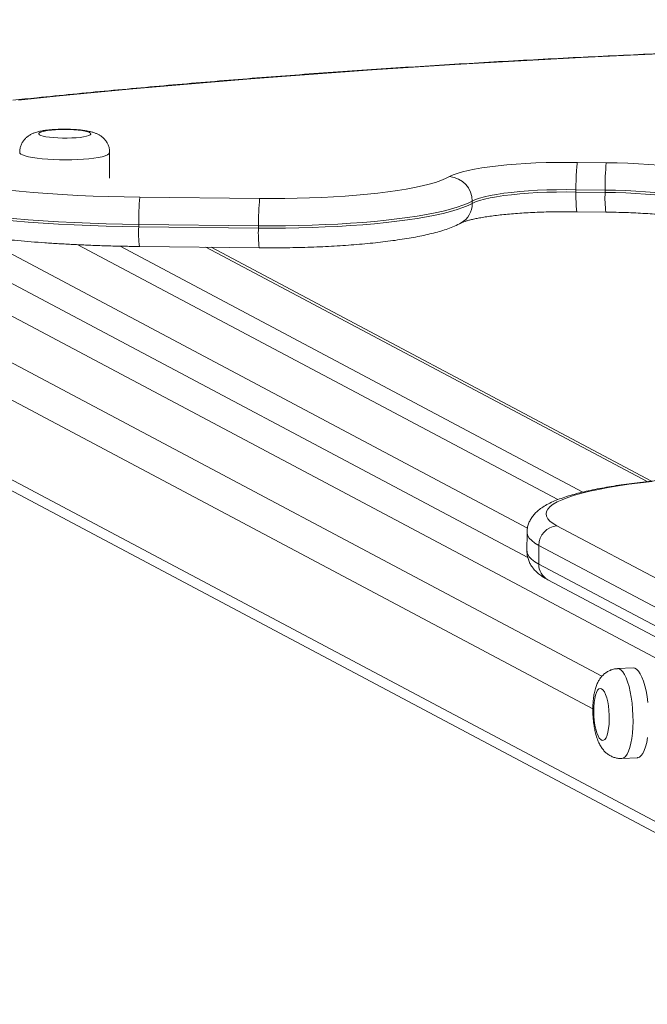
# Model space of a CAD drawing. Header units: millimetres. Extents: x 4385 to 11928, y 17253 to 36963.
# Tile 234 of 256: x 7692.456 to 7692.722, y 18776.424 to 18776.842. Entities that reach past the tile are written whole.
import ezdxf

# ---------------------------------------------------------------- set-up
doc = ezdxf.new("R2010")
doc.units = ezdxf.units.MM
doc.layers.add('БЛАГО_Ботаническая_Р$0$БЛАГО_МАФ', color=7, linetype='Continuous', lineweight=0, true_color=0x000000)

# ---------------------------------------------------------------- blocks, each defined once
blk = doc.blocks.new('БЛАГО_Ботаническая_Р$0$дио 1.15')
at = {"layer": 'БЛАГО_Ботаническая_Р$0$БЛАГО_МАФ'}
for p, q in [((1.398771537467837, 0.1224859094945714), (1.764460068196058, 0.8160767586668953)), ((1.757757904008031, 0.8121631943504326), (1.392994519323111, 0.1203266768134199)), ((1.517775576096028, 0.2843702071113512), (1.789637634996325, 0.8000032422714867)), ((1.531602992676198, 0.2805597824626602), (1.805474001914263, 0.8000032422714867)), ((1.808534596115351, 0.768210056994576), (1.44284620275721, 0.07461901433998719)), ((1.581932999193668, 0.3121923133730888), (1.725421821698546, 0.5843434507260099)), ((1.594358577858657, 0.3123227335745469), (1.717391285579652, 0.5456754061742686)), ((1.606473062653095, 0.2995207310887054), (1.713958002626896, 0.5033843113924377)), ((1.742178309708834, 0.4899972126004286), (1.753065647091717, 0.4899972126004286)), ((1.609727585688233, 0.2888561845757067), (1.71339396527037, 0.4854774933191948)), ((1.71328101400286, 0.4771803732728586), (1.712907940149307, 0.4264098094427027)), ((1.721652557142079, 0.4775503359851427), (1.721279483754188, 0.4267797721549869)), ((1.721652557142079, 0.4775503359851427), (1.722642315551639, 0.4775503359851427)), ((1.722269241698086, 0.4267797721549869), (1.722642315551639, 0.4775503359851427)), ((1.734205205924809, 0.4771066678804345), (1.733832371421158, 0.4263361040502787)), ((1.614274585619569, 0.2617010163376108), (1.713074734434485, 0.4490924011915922)), ((1.614474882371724, 0.2598823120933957), (1.713058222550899, 0.4468625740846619)), ((1.721279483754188, 0.4267797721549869), (1.722269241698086, 0.4267797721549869)), ((1.731992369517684, 0.3361987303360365), (1.732982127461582, 0.3361987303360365)), ((1.592498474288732, 0.3125268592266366), (1.584580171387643, 0.3125268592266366)), ((1.579147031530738, 0.3074959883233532), (1.491699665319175, 0.1416373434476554)), ((1.499617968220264, 0.1416373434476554), (1.587065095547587, 0.3074959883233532)), ((1.587065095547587, 0.3074959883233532), (1.579147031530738, 0.3074959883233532)), ((1.572444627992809, 0.3035821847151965), (1.484997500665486, 0.1377235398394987)), ((1.595383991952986, 0.2998373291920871), (1.507936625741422, 0.1339786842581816)), ((1.728604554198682, 0.2917431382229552), (1.728514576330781, 0.279500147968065)), ((1.736977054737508, 0.2922681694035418), (1.73688611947, 0.2798698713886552)), ((1.736977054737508, 0.2922681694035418), (1.737966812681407, 0.2922681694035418)), ((1.737875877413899, 0.2798698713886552), (1.737966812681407, 0.2922681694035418)), ((1.74952850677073, 0.2916399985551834), (1.74943876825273, 0.279426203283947)), ((1.73688611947, 0.2798698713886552), (1.737875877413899, 0.2798698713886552)), ((1.496787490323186, 0.272035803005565), (1.497138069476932, 0.2653343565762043)), ((1.535227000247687, 0.2673270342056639), (1.534876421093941, 0.2740282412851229))]:
    blk.add_line(p, q, dxfattribs=at)
at = {"layer": 'БЛАГО_Ботаническая_Р$0$БЛАГО_МАФ', "flags": 128}
for points in [[(1.736791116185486, 0.5962375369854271), (1.735703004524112, 0.5939811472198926), (1.734636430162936, 0.5913801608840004), (1.733594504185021, 0.5884422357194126), (1.732579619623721, 0.5851750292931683), (1.731595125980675, 0.5815883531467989), (1.730643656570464, 0.5776920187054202), (1.729727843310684, 0.5734970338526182), (1.728850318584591, 0.5690153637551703), (1.728013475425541, 0.5642594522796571), (1.727219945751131, 0.5592427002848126), (1.726471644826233, 0.5539794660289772), (1.725770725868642, 0.5484845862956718), (1.72511910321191, 0.5427733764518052), (1.72451893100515, 0.5368621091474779), (1.723971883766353, 0.53076705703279), (1.723479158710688, 0.5245059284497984), (1.723042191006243, 0.5180961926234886), (1.722662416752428, 0.5115555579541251), (1.72234103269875, 0.5049031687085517), (1.722078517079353, 0.4981572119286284), (1.721876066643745, 0.4913368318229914), (1.721733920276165, 0.4844614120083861), (1.721652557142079, 0.4775503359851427)], [(1.722642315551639, 0.4775503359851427), (1.722723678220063, 0.4844614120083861), (1.722865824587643, 0.4913368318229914), (1.723068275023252, 0.4981572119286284), (1.723330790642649, 0.5049031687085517), (1.723652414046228, 0.5115555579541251), (1.724031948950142, 0.5180961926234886), (1.724468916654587, 0.5245059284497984), (1.724961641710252, 0.53076705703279), (1.725508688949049, 0.5368621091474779), (1.72610910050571, 0.5427733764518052), (1.726760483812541, 0.5484845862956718), (1.727461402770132, 0.5539794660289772), (1.72820970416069, 0.5592427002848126), (1.72900323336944, 0.5642594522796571), (1.72984007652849, 0.5690153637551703), (1.730717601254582, 0.5734970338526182), (1.731633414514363, 0.5776920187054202), (1.732584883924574, 0.5815883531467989), (1.733569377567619, 0.5851750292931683), (1.734584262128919, 0.5884422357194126), (1.735626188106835, 0.5913801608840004), (1.73669276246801, 0.5939811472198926), (1.737780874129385, 0.5962375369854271)], [(1.748179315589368, 0.5866642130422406), (1.747129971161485, 0.5844791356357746), (1.7461021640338, 0.5819465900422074), (1.745099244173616, 0.5790749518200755), (1.744124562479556, 0.5758723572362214), (1.743180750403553, 0.5723490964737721), (1.742270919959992, 0.5685159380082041), (1.741397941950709, 0.5643848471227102), (1.740564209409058, 0.5599682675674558), (1.739772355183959, 0.5552798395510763), (1.739025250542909, 0.5503341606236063), (1.73832457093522, 0.5451465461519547), (1.737672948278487, 0.539732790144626), (1.737072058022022, 0.5341096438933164), (1.73652405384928, 0.528294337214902), (1.73603061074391, 0.5223050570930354), (1.73559292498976, 0.5161599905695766), (1.735212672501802, 0.5098780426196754), (1.734890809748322, 0.5034788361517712), (1.734628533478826, 0.4969819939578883), (1.734426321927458, 0.4904073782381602), (1.734285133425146, 0.4837755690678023), (1.734205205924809, 0.4771066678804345)], [(1.795809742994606, 0.2540662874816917), (1.794936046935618, 0.2722238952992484), (1.794005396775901, 0.2902786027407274), (1.793018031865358, 0.3082239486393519), (1.791974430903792, 0.3260532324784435), (1.790874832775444, 0.3437599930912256), (1.789719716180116, 0.3613382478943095), (1.788509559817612, 0.3787815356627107), (1.787244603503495, 0.3960836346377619), (1.785925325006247, 0.4132380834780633), (1.784552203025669, 0.4302388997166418), (1.783125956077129, 0.4470798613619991), (1.781647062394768, 0.4637549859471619), (1.780115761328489, 0.4802585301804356), (1.778532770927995, 0.4965840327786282), (1.776898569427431, 0.5127262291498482), (1.775214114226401, 0.5286786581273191)], [(1.753066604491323, 0.4899972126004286), (1.752925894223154, 0.4900158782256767), (1.752496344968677, 0.4903080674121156), (1.752077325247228, 0.4909496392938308), (1.751676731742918, 0.4919288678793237), (1.751302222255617, 0.493227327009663), (1.750960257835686, 0.4948208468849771), (1.750657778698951, 0.4966797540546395), (1.750400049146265, 0.4987693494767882), (1.75019209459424, 0.5010508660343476), (1.750037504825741, 0.5034817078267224), (1.749939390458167, 0.5060166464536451), (1.749899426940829, 0.5086082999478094), (1.749918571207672, 0.511208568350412), (1.749996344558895, 0.5137691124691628), (1.750131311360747, 0.5162418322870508), (1.750320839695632, 0.5185810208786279), (1.750561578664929, 0.5207431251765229), (1.750848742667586, 0.522687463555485), (1.751177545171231, 0.5243783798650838), (1.751541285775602, 0.5257838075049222), (1.751933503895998, 0.5268779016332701), (1.75234678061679, 0.5276403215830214), (1.75277369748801, 0.5280567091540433), (1.75306612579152, 0.5281380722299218)], [(1.760902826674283, 0.4980375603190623), (1.761231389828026, 0.4981277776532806), (1.761551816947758, 0.4985695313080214), (1.76185381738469, 0.4993487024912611), (1.762128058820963, 0.5004401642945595), (1.762365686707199, 0.5018089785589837), (1.762558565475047, 0.5034111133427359), (1.762701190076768, 0.5051951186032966), (1.762788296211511, 0.5071035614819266), (1.76281749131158, 0.5090749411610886), (1.762787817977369, 0.511046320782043), (1.762700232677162, 0.512954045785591), (1.762557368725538, 0.5147368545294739), (1.762364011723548, 0.5163373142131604), (1.762126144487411, 0.5177042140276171), (1.761851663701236, 0.5187935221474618), (1.761549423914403, 0.519570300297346), (1.761228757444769, 0.5200094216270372), (1.760900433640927, 0.5200970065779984), (1.760574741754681, 0.519829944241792), (1.76026221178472, 0.5192170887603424), (1.759972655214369, 0.5182778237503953), (1.759715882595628, 0.5170427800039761), (1.759499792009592, 0.515551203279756), (1.759331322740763, 0.513851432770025), (1.759215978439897, 0.5119977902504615), (1.759157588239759, 0.5100498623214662), (1.759157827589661, 0.5080705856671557), (1.759216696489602, 0.506123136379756), (1.759332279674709, 0.5042704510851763), (1.759501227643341, 0.502572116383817), (1.75971755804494, 0.5010822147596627), (1.759974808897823, 0.4998490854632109), (1.760264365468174, 0.4989124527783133), (1.760577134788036, 0.4983019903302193), (1.760902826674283, 0.4980375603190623)], [(1.721279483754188, 0.4267797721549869), (1.72126751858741, 0.4210769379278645), (1.72131537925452, 0.4153810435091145), (1.721422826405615, 0.4097145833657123), (1.721589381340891, 0.4041005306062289), (1.721814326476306, 0.3985606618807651), (1.722097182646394, 0.3931174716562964), (1.722436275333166, 0.3877924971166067), (1.722830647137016, 0.3826070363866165), (1.72327838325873, 0.3775816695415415), (1.72377804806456, 0.3727364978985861), (1.724327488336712, 0.3680909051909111), (1.724924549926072, 0.3636633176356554), (1.725566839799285, 0.3594714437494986), (1.726251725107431, 0.3555317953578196), (1.726976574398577, 0.3518604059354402), (1.727738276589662, 0.3484716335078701), (1.728534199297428, 0.3453791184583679), (1.729360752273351, 0.3425950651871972), (1.730215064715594, 0.3401307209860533), (1.731093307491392, 0.3379956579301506), (1.731992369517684, 0.3361987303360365)], [(1.732982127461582, 0.3361987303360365), (1.73208306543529, 0.3379956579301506), (1.731204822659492, 0.3401307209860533), (1.730350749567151, 0.3425950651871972), (1.729523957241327, 0.3453791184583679), (1.72872803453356, 0.3484716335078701), (1.727966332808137, 0.3518604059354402), (1.72724148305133, 0.3555317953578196), (1.726556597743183, 0.3594714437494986), (1.725914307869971, 0.3636633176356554), (1.725317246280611, 0.3680909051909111), (1.724767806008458, 0.3727364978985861), (1.72426838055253, 0.3775816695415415), (1.723820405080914, 0.3826070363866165), (1.723426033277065, 0.3877924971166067), (1.723086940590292, 0.3931174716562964), (1.722804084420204, 0.3985606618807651), (1.72257913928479, 0.4041005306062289), (1.722412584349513, 0.4097145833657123), (1.722305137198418, 0.4153810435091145), (1.722257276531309, 0.4210769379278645), (1.722269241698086, 0.4267797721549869)], [(1.733832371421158, 0.4263361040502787), (1.733822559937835, 0.4210135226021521), (1.733871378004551, 0.415698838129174), (1.733978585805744, 0.410415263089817), (1.734143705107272, 0.4051860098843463), (1.734365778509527, 0.4000340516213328), (1.734644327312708, 0.3949821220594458), (1.734977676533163, 0.3900524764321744), (1.735364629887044, 0.3852666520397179), (1.735803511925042, 0.3806457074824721), (1.736292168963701, 0.3762097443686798), (1.736828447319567, 0.3719786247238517), (1.737410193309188, 0.3679707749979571), (1.738034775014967, 0.3642039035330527), (1.738699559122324, 0.3606942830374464), (1.73940119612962, 0.3574577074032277), (1.740137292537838, 0.3545080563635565), (1.740904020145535, 0.3518584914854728), (1.741698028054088, 0.3495207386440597), (1.742516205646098, 0.3475048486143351), (1.743354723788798, 0.3458196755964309)], [(1.743354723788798, 0.3458196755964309), (1.744052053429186, 0.3443745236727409), (1.744726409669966, 0.3425780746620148), (1.745373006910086, 0.3404430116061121), (1.745987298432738, 0.337984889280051), (1.746564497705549, 0.3352214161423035), (1.747100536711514, 0.3321729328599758), (1.74759182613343, 0.3288609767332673), (1.748034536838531, 0.3253097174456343), (1.748425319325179, 0.321544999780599), (1.748761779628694, 0.3175938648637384), (1.74904128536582, 0.3134847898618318), (1.749261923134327, 0.309247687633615), (1.74942177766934, 0.3049129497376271), (1.749519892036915, 0.3005124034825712), (1.749555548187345, 0.296077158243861), (1.74952850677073, 0.2916399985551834)], [(1.731992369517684, 0.3361987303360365), (1.732636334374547, 0.3348368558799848), (1.733255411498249, 0.3331038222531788), (1.733843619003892, 0.3310161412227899), (1.734395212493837, 0.3285939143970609), (1.734904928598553, 0.3258596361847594), (1.735367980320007, 0.3228398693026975), (1.735780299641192, 0.3195628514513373), (1.7361373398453, 0.3160596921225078), (1.736436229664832, 0.312363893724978), (1.73667409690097, 0.3085106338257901), (1.736848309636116, 0.3045362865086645), (1.736957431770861, 0.3004786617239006), (1.73700050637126, 0.2963762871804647), (1.736977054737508, 0.2922681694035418)], [(1.737966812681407, 0.2922681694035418), (1.737990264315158, 0.2963762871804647), (1.73794718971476, 0.3004786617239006), (1.737838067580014, 0.3045362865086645), (1.737663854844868, 0.3085106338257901), (1.737425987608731, 0.312363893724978), (1.737127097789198, 0.3160596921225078), (1.73677005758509, 0.3195628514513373), (1.736357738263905, 0.3228398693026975), (1.735894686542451, 0.3258596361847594), (1.735384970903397, 0.3285939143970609), (1.73483337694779, 0.3310161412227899), (1.734245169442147, 0.3331038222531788), (1.733626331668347, 0.3348368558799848), (1.732982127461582, 0.3361987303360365)], [(1.584580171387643, 0.3125268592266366), (1.584200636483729, 0.3125026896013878), (1.583174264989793, 0.3121970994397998), (1.582152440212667, 0.3115411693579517), (1.581138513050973, 0.3105365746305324), (1.580135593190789, 0.309186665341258), (1.579147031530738, 0.3074959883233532)], [(1.587065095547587, 0.3074959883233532), (1.588053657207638, 0.309186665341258), (1.589056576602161, 0.3105365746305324), (1.590070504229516, 0.3115411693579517), (1.591092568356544, 0.3121970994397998), (1.592118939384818, 0.3125026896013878), (1.592500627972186, 0.3125268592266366)], [(1.614363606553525, 0.259497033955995), (1.613768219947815, 0.2645432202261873), (1.613122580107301, 0.269360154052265), (1.612429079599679, 0.2739294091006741), (1.611690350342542, 0.2782339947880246), (1.610909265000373, 0.2822573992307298), (1.610088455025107, 0.2859850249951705), (1.609231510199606, 0.2894022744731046), (1.608341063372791, 0.2924964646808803), (1.607420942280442, 0.2952561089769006), (1.606474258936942, 0.2976706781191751), (1.605504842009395, 0.2997310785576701), (1.604516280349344, 0.3014294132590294), (1.603512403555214, 0.3027594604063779), (1.602496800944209, 0.3037164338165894), (1.601473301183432, 0.3042962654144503), (1.600445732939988, 0.3044970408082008), (1.599418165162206, 0.3043178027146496), (1.598394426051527, 0.303759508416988), (1.597378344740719, 0.3028240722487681), (1.596373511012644, 0.3015150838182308), (1.595383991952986, 0.2998373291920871)], [(1.507673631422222, 0.2826481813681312), (1.506399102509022, 0.2821384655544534), (1.505414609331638, 0.2815823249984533), (1.504752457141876, 0.2809974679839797), (1.504433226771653, 0.2804027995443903), (1.504467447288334, 0.2798174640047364), (1.504854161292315, 0.2792601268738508), (1.505580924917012, 0.2787487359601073), (1.506624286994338, 0.2782995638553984), (1.507950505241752, 0.2779274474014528), (1.509517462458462, 0.2776441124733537), (1.511274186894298, 0.2774588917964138), (1.5131646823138, 0.2773772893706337), (1.515128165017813, 0.2774021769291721), (1.517101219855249, 0.2775328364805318), (1.519020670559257, 0.2777651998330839), (1.520824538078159, 0.2780913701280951), (1.522455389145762, 0.278501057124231), (1.523860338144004, 0.278981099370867), (1.524994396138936, 0.2795161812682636), (1.525820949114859, 0.2800890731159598), (1.526313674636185, 0.2806811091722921), (1.52645677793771, 0.28127362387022), (1.526245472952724, 0.2818474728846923), (1.525686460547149, 0.2823839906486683), (1.524797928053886, 0.282865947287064), (1.523608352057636, 0.2832782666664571), (1.522155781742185, 0.2836073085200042), (1.520487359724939, 0.2838425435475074), (1.518656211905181, 0.2839765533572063), (1.516721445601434, 0.2840050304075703), (1.514745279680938, 0.283926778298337), (1.512791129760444, 0.2837446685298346), (1.510921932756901, 0.2834644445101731), (1.509197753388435, 0.2830949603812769), (1.507673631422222, 0.2826481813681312)], [(1.73688611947, 0.2798698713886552), (1.736821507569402, 0.2754757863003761), (1.736693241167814, 0.271132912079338), (1.736502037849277, 0.2668745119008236), (1.736249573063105, 0.2627338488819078), (1.735937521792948, 0.2587425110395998), (1.735568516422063, 0.2549316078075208), (1.735145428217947, 0.2513305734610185), (1.734671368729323, 0.2479671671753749), (1.734150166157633, 0.2448672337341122), (1.733585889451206, 0.2420549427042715), (1.732982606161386, 0.2395520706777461), (1.732345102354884, 0.2373777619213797), (1.731678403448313, 0.2355487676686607), (1.730987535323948, 0.234079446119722)], [(1.731977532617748, 0.234079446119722), (1.732668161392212, 0.2355487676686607), (1.733334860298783, 0.2373777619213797), (1.733972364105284, 0.2395520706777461), (1.734575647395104, 0.2420549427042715), (1.735139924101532, 0.2448672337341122), (1.735661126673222, 0.2479671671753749), (1.736135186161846, 0.2513305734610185), (1.736558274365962, 0.2549316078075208), (1.736927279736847, 0.2587425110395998), (1.737239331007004, 0.2627338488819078), (1.737491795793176, 0.2668745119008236), (1.737682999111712, 0.271132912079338), (1.737811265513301, 0.2754757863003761), (1.737875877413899, 0.2798698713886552)], [(1.74943876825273, 0.279426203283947), (1.74937535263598, 0.2748100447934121), (1.74925306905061, 0.2702367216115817), (1.749072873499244, 0.2657337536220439), (1.74883548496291, 0.2613274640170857), (1.748542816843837, 0.2570439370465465), (1.748196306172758, 0.2529085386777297), (1.747797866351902, 0.2489456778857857), (1.747350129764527, 0.245179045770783), (1.74685549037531, 0.2416308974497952), (1.74631729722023, 0.2383218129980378), (1.745738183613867, 0.2352718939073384), (1.745121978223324, 0.2324988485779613), (1.744472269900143, 0.2300189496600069), (1.743792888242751, 0.2278475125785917), (1.743087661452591, 0.2259967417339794), (1.742360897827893, 0.2244776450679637)], [(1.534876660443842, 0.2740272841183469), (1.534768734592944, 0.273328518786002), (1.534314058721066, 0.2725464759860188), (1.53351526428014, 0.2717737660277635), (1.532386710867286, 0.2710242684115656), (1.530950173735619, 0.2703123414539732), (1.529231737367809, 0.2696509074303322), (1.527263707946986, 0.2690524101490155), (1.525082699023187, 0.2685283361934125), (1.522729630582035, 0.2680880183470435), (1.52024781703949, 0.267739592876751), (1.517683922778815, 0.2674899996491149), (1.515085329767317, 0.2673435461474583), (1.512500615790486, 0.2673031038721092), (1.50997812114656, 0.2673693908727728), (1.507564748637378, 0.2675412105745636), (1.505305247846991, 0.2678152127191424), (1.503241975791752, 0.2681863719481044), (1.501412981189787, 0.2686477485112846), (1.499852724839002, 0.2691909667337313), (1.498590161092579, 0.2698057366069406), (1.497648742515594, 0.2704803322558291), (1.497046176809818, 0.2712027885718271), (1.496793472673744, 0.2719592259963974), (1.496787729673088, 0.2720324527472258)], [(1.497138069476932, 0.2653343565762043), (1.49714405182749, 0.2652577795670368), (1.497396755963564, 0.2645013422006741), (1.49799932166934, 0.2637791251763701), (1.498940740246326, 0.26310429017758), (1.500203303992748, 0.2624895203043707), (1.501763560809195, 0.2619465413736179), (1.503592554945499, 0.2614849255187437), (1.505655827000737, 0.2611137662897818)], [(1.520598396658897, 0.261038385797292), (1.523080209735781, 0.2613865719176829), (1.525433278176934, 0.2618268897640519), (1.527614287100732, 0.2623512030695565), (1.529582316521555, 0.2629494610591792), (1.531300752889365, 0.2636108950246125), (1.532737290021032, 0.2643228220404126), (1.533865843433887, 0.2650723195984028), (1.534664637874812, 0.2658452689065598), (1.535119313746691, 0.266627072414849), (1.535227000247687, 0.2673270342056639)]]:
    blk.add_lwpolyline(points, dxfattribs=at)
at = {"layer": 'БЛАГО_Ботаническая_Р$0$БЛАГО_МАФ'}
for centre, radius, start, end in [((1.719208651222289, 0.4379502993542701), 0.03967537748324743, 86.46848460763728, 98.59235575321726), ((1.724756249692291, 0.3817457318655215), 0.0958279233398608, 84.34124835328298, 91.26402989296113), ((1.718836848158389, 0.3871763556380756), 0.03967867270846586, 86.47061697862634, 98.59349204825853), ((1.724379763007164, 0.3308811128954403), 0.09592188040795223, 84.34461672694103, 91.26075244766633), ((1.733031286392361, 0.3465476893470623), 0.01034907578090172, 269.7278394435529, 355.9661523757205), ((1.731852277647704, 0.3455827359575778), 0.009385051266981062, 209.7283551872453, 270.8552931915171), ((1.57902086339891, 0.3000162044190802), 0.007480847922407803, 89.03363134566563, 151.5311243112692), ((1.58711907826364, 0.2992072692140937), 0.008288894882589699, 4.359402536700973, 90.37314995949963), ((1.734442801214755, 0.2402311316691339), 0.03971397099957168, 86.47277064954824, 98.58479978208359), ((1.739991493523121, 0.184109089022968), 0.09578414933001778, 84.33966432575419, 91.26561368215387)]:
    blk.add_arc(centre, radius, start, end, dxfattribs=at)
for points, knots in [([(1.728413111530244, 0.591345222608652), (1.728185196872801, 0.5909003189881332), (1.727457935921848, 0.589480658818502), (1.72634953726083, 0.5869273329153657), (1.725110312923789, 0.5835906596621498), (1.723980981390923, 0.5800595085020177), (1.722939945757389, 0.5763507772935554), (1.721971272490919, 0.5724528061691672), (1.721063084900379, 0.5683592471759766), (1.720209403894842, 0.5640659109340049), (1.719406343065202, 0.5595743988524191), (1.718652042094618, 0.5548883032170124), (1.717945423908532, 0.5500143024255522), (1.717286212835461, 0.5449602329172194), (1.716674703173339, 0.539735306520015), (1.716111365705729, 0.5343501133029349), (1.715596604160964, 0.5288161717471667), (1.715131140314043, 0.5231457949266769), (1.714715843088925, 0.5173517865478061), (1.714350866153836, 0.5114476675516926), (1.714037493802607, 0.5054473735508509), (1.713776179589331, 0.4993651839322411), (1.713566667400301, 0.4932158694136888), (1.713410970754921, 0.4870141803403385), (1.713320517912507, 0.481661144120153), (1.713291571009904, 0.4783778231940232), (1.71328101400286, 0.4771803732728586)], [0, 0, 0, 0, 0.02262380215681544, 0.07219115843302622, 0.1206241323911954, 0.167383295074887, 0.2128259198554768, 0.257335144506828, 0.3011783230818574, 0.3445386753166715, 0.3875388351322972, 0.430266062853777, 0.4727814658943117, 0.5151300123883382, 0.5573480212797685, 0.5994603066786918, 0.641487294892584, 0.6834439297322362, 0.7253444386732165, 0.7671984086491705, 0.8090150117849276, 0.8508015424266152, 0.8925650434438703, 0.9343101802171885, 0.9760424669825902, 1, 1, 1, 1]), ([(1.802054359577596, -0.007319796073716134), (1.802052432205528, -0.005512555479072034), (1.802044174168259, 0.002231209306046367), (1.801992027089, 0.01590926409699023), (1.801877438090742, 0.03370661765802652), (1.80170873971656, 0.05148878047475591), (1.8014873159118, 0.06925020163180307), (1.801213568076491, 0.08698513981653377), (1.800887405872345, 0.1046881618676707), (1.800508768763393, 0.1223536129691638), (1.800078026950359, 0.1399759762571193), (1.799595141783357, 0.1575496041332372), (1.799059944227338, 0.1750690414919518), (1.798473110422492, 0.1925287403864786), (1.797835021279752, 0.2099232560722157), (1.797144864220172, 0.2272470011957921), (1.796404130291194, 0.2444945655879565), (1.795611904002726, 0.2616604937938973), (1.794768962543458, 0.278739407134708), (1.793876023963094, 0.2957259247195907), (1.792932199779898, 0.3126146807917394), (1.791938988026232, 0.3294004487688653), (1.790895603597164, 0.3460778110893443), (1.789803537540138, 0.3626417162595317), (1.788662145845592, 0.3790868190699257), (1.787472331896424, 0.3954079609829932), (1.786234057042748, 0.4116000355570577), (1.784948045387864, 0.427657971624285), (1.783614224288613, 0.4435767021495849), (1.782233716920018, 0.4593513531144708), (1.780806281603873, 0.4749764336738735), (1.779333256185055, 0.4904493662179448), (1.777812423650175, 0.5057570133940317), (1.776417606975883, 0.5193224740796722), (1.775510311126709, 0.5277092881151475), (1.775142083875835, 0.5311130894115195)], [0, 0, 0, 0, 0.009514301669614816, 0.04076740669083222, 0.072020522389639, 0.1032743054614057, 0.1345277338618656, 0.1657814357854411, 0.1970351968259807, 0.2282896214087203, 0.2595440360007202, 0.2907990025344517, 0.32205422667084, 0.3533101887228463, 0.3845665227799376, 0.4158236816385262, 0.4470812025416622, 0.4783394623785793, 0.5095987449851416, 0.5408584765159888, 0.5721193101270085, 0.6033813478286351, 0.6346439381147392, 0.6659082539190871, 0.6971735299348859, 0.7284400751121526, 0.7597081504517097, 0.7909775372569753, 0.8222487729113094, 0.8535214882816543, 0.8847960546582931, 0.9160727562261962, 0.9473518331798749, 0.9786326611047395, 0.9999999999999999, 0.9999999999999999, 0.9999999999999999, 0.9999999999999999]), ([(1.753066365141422, 0.4900362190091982), (1.753413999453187, 0.4900333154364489), (1.75428302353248, 0.4900260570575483), (1.755613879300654, 0.4903553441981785), (1.756975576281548, 0.4909214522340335), (1.758152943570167, 0.4916757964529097), (1.759144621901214, 0.4925557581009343), (1.759957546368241, 0.4935218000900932), (1.760610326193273, 0.4945431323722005), (1.761136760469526, 0.4956242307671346), (1.761587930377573, 0.4968463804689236), (1.761986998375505, 0.4983167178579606), (1.762314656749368, 0.5000270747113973), (1.762575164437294, 0.5019617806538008), (1.762759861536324, 0.5039677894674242), (1.762878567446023, 0.5060712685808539), (1.762933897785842, 0.5081847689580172), (1.762928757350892, 0.5102959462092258), (1.762864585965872, 0.5123783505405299), (1.762740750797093, 0.5144049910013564), (1.76255354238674, 0.5163584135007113), (1.762291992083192, 0.5182498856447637), (1.761930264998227, 0.520079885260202), (1.761479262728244, 0.5216493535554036), (1.760908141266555, 0.5230253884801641), (1.760269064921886, 0.5241698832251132), (1.759446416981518, 0.525261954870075), (1.758418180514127, 0.526257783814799), (1.75719670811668, 0.5270977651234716), (1.755815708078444, 0.5277142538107), (1.754419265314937, 0.5280894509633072), (1.753489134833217, 0.5280992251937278), (1.753071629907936, 0.5281036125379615)], [0, 0, 0, 0, 0.01975359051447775, 0.04938046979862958, 0.07736476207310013, 0.1041206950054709, 0.1299836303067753, 0.1553290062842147, 0.1807620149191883, 0.2074014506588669, 0.2375145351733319, 0.2757763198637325, 0.3214383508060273, 0.3620600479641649, 0.404416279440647, 0.4446200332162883, 0.4838724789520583, 0.5227697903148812, 0.5617014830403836, 0.6009361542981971, 0.6409424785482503, 0.6825406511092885, 0.7275612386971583, 0.7751417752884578, 0.8053728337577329, 0.8335693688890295, 0.8615283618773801, 0.8897273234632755, 0.918285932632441, 0.9471719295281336, 0.9762871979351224, 1, 1, 1, 1]), ([(1.712907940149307, 0.4264098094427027), (1.71290281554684, 0.4255071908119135), (1.712887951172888, 0.4228893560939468), (1.712904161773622, 0.4185512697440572), (1.712974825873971, 0.4134160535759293), (1.713099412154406, 0.4083145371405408), (1.713277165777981, 0.403265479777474), (1.713507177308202, 0.398286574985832), (1.713789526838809, 0.3933952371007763), (1.714123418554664, 0.3886082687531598), (1.714507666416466, 0.3839417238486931), (1.714942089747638, 0.3794109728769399), (1.715425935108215, 0.3750300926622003), (1.715958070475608, 0.3708118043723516), (1.716539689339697, 0.3667678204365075), (1.71717052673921, 0.3629066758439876), (1.71785203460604, 0.3592353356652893), (1.7185885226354, 0.3557563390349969), (1.719387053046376, 0.352467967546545), (1.720258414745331, 0.3493580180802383), (1.721233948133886, 0.3464089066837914), (1.722332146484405, 0.343576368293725), (1.72323956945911, 0.3418233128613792), (1.723704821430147, 0.3409244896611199)], [0, 0, 0, 0, 0.02467546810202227, 0.07156544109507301, 0.1184642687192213, 0.1653746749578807, 0.2123068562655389, 0.2592733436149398, 0.3062867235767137, 0.3533630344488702, 0.4005212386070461, 0.4477816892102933, 0.4951755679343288, 0.5427392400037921, 0.5905188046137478, 0.6385846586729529, 0.6870243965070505, 0.7359721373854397, 0.7856210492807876, 0.836275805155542, 0.8884111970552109, 0.9427864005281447, 0.9999999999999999, 0.9999999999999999, 0.9999999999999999, 0.9999999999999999]), ([(1.723704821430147, 0.3409244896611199), (1.723723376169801, 0.3408904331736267), (1.723765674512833, 0.3408127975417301), (1.723952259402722, 0.3404043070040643), (1.724221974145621, 0.3397013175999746), (1.724558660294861, 0.3386766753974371), (1.724940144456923, 0.3373238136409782), (1.725349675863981, 0.3356399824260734), (1.725771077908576, 0.3336350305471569), (1.726189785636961, 0.3313262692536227), (1.726596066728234, 0.3287357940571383), (1.726979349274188, 0.3258880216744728), (1.727333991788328, 0.32280955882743), (1.727652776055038, 0.3195267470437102), (1.727932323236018, 0.3160670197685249), (1.728168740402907, 0.3124575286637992), (1.728359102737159, 0.3087259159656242), (1.728501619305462, 0.3048999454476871), (1.728594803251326, 0.3010070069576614), (1.728636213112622, 0.2970758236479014), (1.728632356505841, 0.2939803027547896), (1.72860918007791, 0.2922075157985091), (1.728603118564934, 0.2917438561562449)], [0, 0, 0, 0, 0.02960206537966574, 0.06748126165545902, 0.1084014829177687, 0.1526030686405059, 0.1997508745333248, 0.2493967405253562, 0.30106133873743, 0.3543006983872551, 0.4087452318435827, 0.4641051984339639, 0.5201522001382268, 0.5767209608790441, 0.6336817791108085, 0.6909398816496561, 0.7484192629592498, 0.8060580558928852, 0.8638102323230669, 0.9216389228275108, 0.9795052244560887, 1, 1, 1, 1]), ([(1.584573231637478, 0.3124859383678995), (1.5842638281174, 0.3124937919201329), (1.583338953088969, 0.3125172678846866), (1.581831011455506, 0.3122130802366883), (1.580144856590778, 0.3116378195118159), (1.578604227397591, 0.3108188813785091), (1.577194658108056, 0.3098031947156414), (1.575881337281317, 0.3085797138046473), (1.574625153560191, 0.3071041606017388), (1.573470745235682, 0.3054413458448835), (1.572779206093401, 0.3041883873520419), (1.572444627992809, 0.3035821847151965)], [0, 0, 0, 0, 0.05002515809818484, 0.1495363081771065, 0.2488731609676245, 0.3506255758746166, 0.4578810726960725, 0.5745586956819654, 0.7057358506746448, 0.8576299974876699, 1, 1, 1, 1]), ([(1.616297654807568, 0.2378829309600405), (1.616240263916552, 0.2388291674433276), (1.616073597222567, 0.2415771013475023), (1.615759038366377, 0.246043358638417), (1.615338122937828, 0.2512283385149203), (1.614867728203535, 0.2562731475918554), (1.614349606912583, 0.2611660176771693), (1.613784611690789, 0.2658932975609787), (1.613173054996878, 0.2704430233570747), (1.612515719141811, 0.2748041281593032), (1.611813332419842, 0.2789671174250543), (1.611064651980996, 0.282923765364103), (1.610269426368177, 0.2866686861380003), (1.6094233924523, 0.2901976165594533), (1.608522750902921, 0.2935115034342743), (1.60755625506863, 0.2966153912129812), (1.606506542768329, 0.2995209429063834), (1.605341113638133, 0.3022476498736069), (1.604079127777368, 0.3046738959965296), (1.602748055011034, 0.3067227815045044), (1.601404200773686, 0.3083654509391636), (1.600028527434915, 0.3096867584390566), (1.598580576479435, 0.3107541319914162), (1.59703130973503, 0.311594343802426), (1.595321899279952, 0.3121959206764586), (1.59378404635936, 0.3125168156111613), (1.59281875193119, 0.3124934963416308), (1.5925058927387, 0.3124859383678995)], [0, 0, 0, 0, 0.02336771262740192, 0.06786139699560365, 0.1123925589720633, 0.1569790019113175, 0.2016352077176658, 0.2463751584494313, 0.2912212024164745, 0.3362004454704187, 0.3813466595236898, 0.4267096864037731, 0.4723539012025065, 0.5183715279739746, 0.5648937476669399, 0.6121172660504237, 0.6603345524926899, 0.7099753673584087, 0.7615531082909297, 0.8066701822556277, 0.8444634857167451, 0.8770771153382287, 0.9062950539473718, 0.9333297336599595, 0.9590529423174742, 0.9867287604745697, 1, 1, 1, 1]), ([(1.736977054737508, 0.2922681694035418), (1.735883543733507, 0.2922610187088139), (1.733696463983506, 0.2922467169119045), (1.731008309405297, 0.2921371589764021), (1.729227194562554, 0.2919765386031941), (1.728548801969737, 0.2918347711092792), (1.7286347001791, 0.2917545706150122), (1.728646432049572, 0.2917436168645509)], [0, 0, 0, 0, 0.2404562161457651, 0.4809251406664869, 0.7214182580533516, 0.9619513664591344, 0.9999999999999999, 0.9999999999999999, 0.9999999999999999, 0.9999999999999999]), ([(1.737966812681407, 0.2922681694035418), (1.739098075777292, 0.2922610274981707), (1.741360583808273, 0.2922467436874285), (1.744609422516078, 0.2921370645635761), (1.747284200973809, 0.2919769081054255), (1.748872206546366, 0.291802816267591), (1.749398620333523, 0.291688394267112), (1.749522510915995, 0.2916422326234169), (1.74952850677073, 0.2916399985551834)], [0, 0, 0, 0, 0.2146433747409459, 0.4292834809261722, 0.6439321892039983, 0.8586285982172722, 0.993158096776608, 1, 1, 1, 1]), ([(1.534835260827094, 0.2740210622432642), (1.534831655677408, 0.274277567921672), (1.534820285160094, 0.2750865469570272), (1.534471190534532, 0.2763918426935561), (1.533854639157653, 0.2778531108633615), (1.533019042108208, 0.2791389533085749), (1.532023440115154, 0.2802529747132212), (1.530882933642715, 0.2812070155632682), (1.529591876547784, 0.2820239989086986), (1.528099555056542, 0.2827322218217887), (1.526323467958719, 0.2833451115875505), (1.524263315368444, 0.2838307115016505), (1.522007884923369, 0.2841651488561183), (1.519708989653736, 0.2843472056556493), (1.517420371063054, 0.2843982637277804), (1.515142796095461, 0.2843310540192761), (1.51288701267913, 0.2841512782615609), (1.51066892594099, 0.2838602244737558), (1.508502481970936, 0.2834500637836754), (1.506780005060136, 0.283014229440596), (1.505799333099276, 0.2826929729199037), (1.505477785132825, 0.2825876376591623)], [0, 0, 0, 0, 0.02160654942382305, 0.06814369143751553, 0.1128245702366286, 0.1564608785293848, 0.1998943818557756, 0.2441895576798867, 0.2909044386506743, 0.3424252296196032, 0.4020207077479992, 0.4707669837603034, 0.538757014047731, 0.6025656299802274, 0.6638765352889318, 0.7240118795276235, 0.7838651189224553, 0.8440869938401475, 0.9054001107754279, 0.9689821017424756, 1, 1, 1, 1]), ([(1.505477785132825, 0.2825876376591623), (1.505126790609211, 0.2824620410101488), (1.504083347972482, 0.2820886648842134), (1.502580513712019, 0.2813864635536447), (1.501029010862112, 0.2804201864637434), (1.499757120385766, 0.2793643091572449), (1.498688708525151, 0.2781763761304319), (1.497827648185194, 0.2768418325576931), (1.497189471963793, 0.2753763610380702), (1.496842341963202, 0.2738190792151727), (1.496714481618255, 0.2726771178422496), (1.496795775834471, 0.2720852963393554), (1.496804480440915, 0.2720219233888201)], [0, 0, 0, 0, 0.078201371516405, 0.2324784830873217, 0.3589924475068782, 0.4718607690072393, 0.578533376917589, 0.6822049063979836, 0.7844933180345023, 0.8862183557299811, 0.9878161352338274, 1, 1, 1, 1]), ([(1.728514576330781, 0.279500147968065), (1.7285076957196, 0.2787565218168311), (1.728487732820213, 0.2765990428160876), (1.728415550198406, 0.2730463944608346), (1.72828233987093, 0.2688791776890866), (1.728098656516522, 0.2647902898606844), (1.727867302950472, 0.2608048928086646), (1.727590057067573, 0.2569476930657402), (1.727268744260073, 0.2532432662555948), (1.726907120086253, 0.2497157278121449), (1.726508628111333, 0.2463888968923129), (1.726077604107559, 0.2432870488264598), (1.725620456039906, 0.2404334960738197), (1.725143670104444, 0.2378521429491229), (1.724656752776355, 0.2355666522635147), (1.724172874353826, 0.2335998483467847), (1.723707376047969, 0.2319752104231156), (1.723297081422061, 0.2307541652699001), (1.722968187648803, 0.2299174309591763), (1.722758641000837, 0.2294665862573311), (1.722686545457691, 0.2293307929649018), (1.722661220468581, 0.2292830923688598)], [0, 0, 0, 0, 0.03133047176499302, 0.09089894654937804, 0.1504378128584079, 0.2099099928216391, 0.2692788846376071, 0.3285155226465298, 0.3875709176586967, 0.4463939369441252, 0.5049195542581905, 0.5630518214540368, 0.6206798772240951, 0.6776472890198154, 0.7337484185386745, 0.7887097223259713, 0.8421700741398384, 0.8936789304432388, 0.9373308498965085, 0.9779859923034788, 1, 1, 1, 1])]:
    blk.add_open_spline(points, degree=3, knots=knots, dxfattribs=at)
blk = doc.blocks.new('*U1064')
at = {"layer": 'БЛАГО_Ботаническая_Р$0$БЛАГО_МАФ', "color": 1, "rotation": 89.8122082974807}
blk.add_blockref('БЛАГО_Ботаническая_Р$0$дио 1.15', (7692.978097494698, 18775.03049131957), dxfattribs=at)

msp = doc.modelspace()

# ---------------------------------------------------------------- block references
msp.add_blockref('*U1064', (0, 0))

doc.saveas('drawing.dxf')
